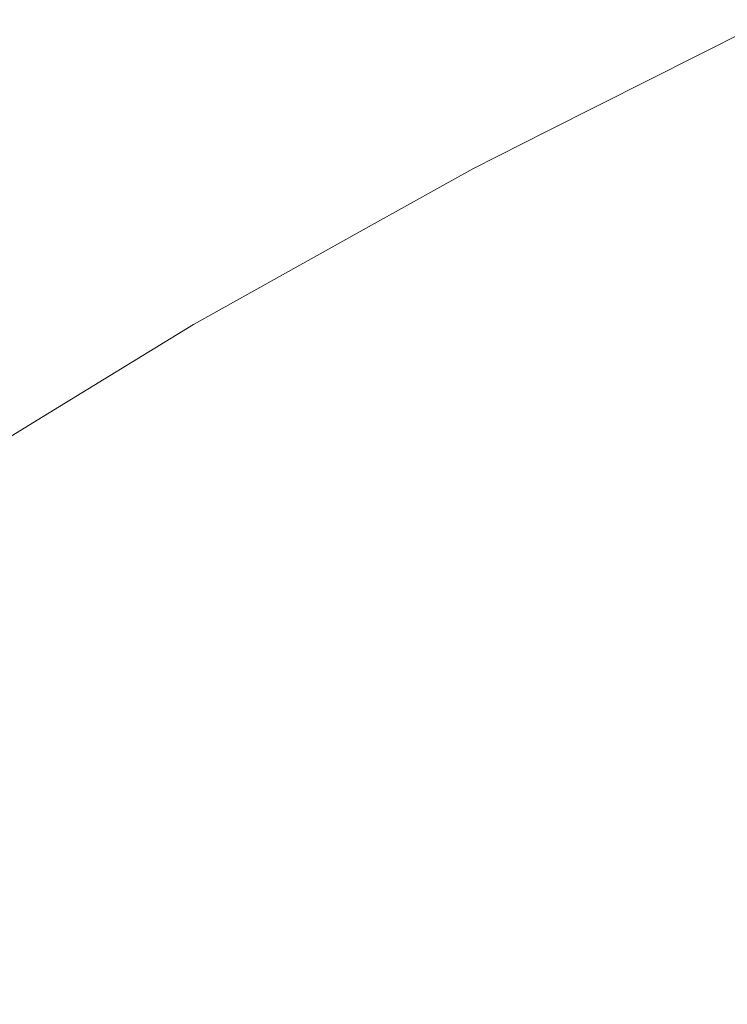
# Model space of a CAD drawing. Header units: centimetres. Extents: x -35.1 to 36.2, y 4.2 to 6.
# Tile 82 of 256: x -35.0383 to -35.0257, y 5.9669 to 5.9844. Entities that reach past the tile are written whole.
import ezdxf

# ---------------------------------------------------------------- set-up
doc = ezdxf.new("R2010")
doc.units = ezdxf.units.CM
doc.header["$LTSCALE"] = 2.54
doc.layers.add('Lucido design-1', color=7, linetype='Continuous')

# ---------------------------------------------------------------- blocks, each defined once
blk = doc.blocks.new('Gruppo-4-1')
at = {"color": 7, "linetype": 'Continuous', "lineweight": 9}
for points, invisible_edges in [([(-35.025005, 5.984377, -2276.32217), (-35.028925, 5.982398, -2276.32217), (-35.028898, 5.982378, -2276.319046), (-35.025724, 5.983972, -2276.319046)], 14), ([(-35.028925, 5.982398, -2276.32217), (-35.025005, 5.984377, -2276.32217), (-35.025005, 5.984377, -2276.92217), (-35.028925, 5.982398, -2276.92217)], 10), ([(-35.028898, 5.982378, -2276.925294), (-35.028925, 5.982398, -2276.92217), (-35.025005, 5.984377, -2276.92217), (-35.025724, 5.983972, -2276.925294)], 13), ([(-35.025724, 5.983972, -2276.319046), (-35.028898, 5.982378, -2276.319046), (-35.028786, 5.982258, -2276.315926), (-35.025617, 5.983849, -2276.315926)], 15), ([(-35.025724, 5.983972, -2276.925294), (-35.025617, 5.983849, -2276.928414), (-35.028786, 5.982258, -2276.928414), (-35.028898, 5.982378, -2276.925294)], 15), ([(-35.025617, 5.983849, -2276.315926), (-35.028786, 5.982258, -2276.315926), (-35.028601, 5.982058, -2276.312816), (-35.02544, 5.983645, -2276.312816)], 15), ([(-35.028601, 5.982058, -2276.931524), (-35.028786, 5.982258, -2276.928414), (-35.025617, 5.983849, -2276.928414), (-35.02544, 5.983645, -2276.931524)], 15), ([(-35.02544, 5.983645, -2276.312816), (-35.028601, 5.982058, -2276.312816), (-35.028342, 5.981779, -2276.309719), (-35.025192, 5.983361, -2276.309719)], 15), ([(-35.02544, 5.983645, -2276.931524), (-35.025192, 5.983361, -2276.934621), (-35.028342, 5.981779, -2276.934621), (-35.028601, 5.982058, -2276.931524)], 15), ([(-35.025192, 5.983361, -2276.309719), (-35.028342, 5.981779, -2276.309719), (-35.028011, 5.981421, -2276.30664), (-35.024874, 5.982996, -2276.30664)], 15), ([(-35.028011, 5.981421, -2276.9377), (-35.028342, 5.981779, -2276.934621), (-35.025192, 5.983361, -2276.934621), (-35.024874, 5.982996, -2276.9377)], 15), ([(-35.024874, 5.982996, -2276.30664), (-35.028011, 5.981421, -2276.30664), (-35.027608, 5.980986, -2276.303583), (-35.024488, 5.982553, -2276.303583)], 15), ([(-35.024874, 5.982996, -2276.9377), (-35.024488, 5.982553, -2276.940757), (-35.027608, 5.980986, -2276.940757), (-35.028011, 5.981421, -2276.9377)], 15), ([(-35.024488, 5.982553, -2276.303583), (-35.027608, 5.980986, -2276.303583), (-35.027134, 5.980475, -2276.300554), (-35.024034, 5.982031, -2276.300554)], 15), ([(-35.027134, 5.980475, -2276.943786), (-35.027608, 5.980986, -2276.940757), (-35.024488, 5.982553, -2276.940757), (-35.024034, 5.982031, -2276.943786)], 15), ([(-35.031982, 5.980733, -2276.319046), (-35.028898, 5.982378, -2276.319046), (-35.030259, 5.981724, -2276.32217)], 11), ([(-35.031866, 5.980615, -2276.315926), (-35.028786, 5.982258, -2276.315926), (-35.028898, 5.982378, -2276.319046), (-35.031982, 5.980733, -2276.319046)], 15), ([(-35.030259, 5.981724, -2276.92217), (-35.028898, 5.982378, -2276.925294), (-35.031982, 5.980733, -2276.925294)], 11), ([(-35.028898, 5.982378, -2276.925294), (-35.028786, 5.982258, -2276.928414), (-35.031866, 5.980615, -2276.928414), (-35.031982, 5.980733, -2276.925294)], 15), ([(-35.028898, 5.982378, -2276.319046), (-35.028925, 5.982398, -2276.32217), (-35.030259, 5.981724, -2276.32217)], 9), ([(-35.028925, 5.982398, -2276.92217), (-35.030259, 5.981724, -2276.92217), (-35.030259, 5.981724, -2276.32217), (-35.028925, 5.982398, -2276.32217)], 10), ([(-35.030259, 5.981724, -2276.92217), (-35.028925, 5.982398, -2276.92217), (-35.028898, 5.982378, -2276.925294)], 10), ([(-35.031673, 5.980419, -2276.312816), (-35.028601, 5.982058, -2276.312816), (-35.028786, 5.982258, -2276.315926), (-35.031866, 5.980615, -2276.315926)], 15), ([(-35.031673, 5.980419, -2276.931524), (-35.031866, 5.980615, -2276.928414), (-35.028786, 5.982258, -2276.928414), (-35.028601, 5.982058, -2276.931524)], 15), ([(-35.031404, 5.980145, -2276.309719), (-35.028342, 5.981779, -2276.309719), (-35.028601, 5.982058, -2276.312816), (-35.031673, 5.980419, -2276.312816)], 15), ([(-35.028601, 5.982058, -2276.931524), (-35.028342, 5.981779, -2276.934621), (-35.031404, 5.980145, -2276.934621), (-35.031673, 5.980419, -2276.931524)], 15), ([(-35.024034, 5.982031, -2276.300554), (-35.027134, 5.980475, -2276.300554), (-35.026591, 5.979889, -2276.297555), (-35.023514, 5.981434, -2276.297555)], 15), ([(-35.024034, 5.982031, -2276.943786), (-35.023514, 5.981434, -2276.946785), (-35.026591, 5.979889, -2276.946785), (-35.027134, 5.980475, -2276.943786)], 15), ([(-35.030259, 5.981724, -2276.32217), (-35.032008, 5.980749, -2276.32217), (-35.031982, 5.980733, -2276.319046)], 10), ([(-35.032008, 5.980749, -2276.32217), (-35.030259, 5.981724, -2276.32217), (-35.030259, 5.981724, -2276.92217), (-35.032008, 5.980749, -2276.92217)], 10), ([(-35.031982, 5.980733, -2276.925294), (-35.032008, 5.980749, -2276.92217), (-35.030259, 5.981724, -2276.92217)], 9), ([(-35.031059, 5.979794, -2276.30664), (-35.028011, 5.981421, -2276.30664), (-35.028342, 5.981779, -2276.309719), (-35.031404, 5.980145, -2276.309719)], 15), ([(-35.031059, 5.979794, -2276.9377), (-35.031404, 5.980145, -2276.934621), (-35.028342, 5.981779, -2276.934621), (-35.028011, 5.981421, -2276.9377)], 15), ([(-35.03064, 5.979368, -2276.303583), (-35.027608, 5.980986, -2276.303583), (-35.028011, 5.981421, -2276.30664), (-35.031059, 5.979794, -2276.30664)], 15), ([(-35.028011, 5.981421, -2276.9377), (-35.027608, 5.980986, -2276.940757), (-35.03064, 5.979368, -2276.940757), (-35.031059, 5.979794, -2276.9377)], 15), ([(-35.023514, 5.981434, -2276.297555), (-35.026591, 5.979889, -2276.297555), (-35.025981, 5.97923, -2276.29459), (-35.022929, 5.980763, -2276.29459)], 15), ([(-35.025981, 5.97923, -2276.94975), (-35.026591, 5.979889, -2276.946785), (-35.023514, 5.981434, -2276.946785), (-35.022929, 5.980763, -2276.94975)], 15), ([(-35.030147, 5.978867, -2276.300554), (-35.027134, 5.980475, -2276.300554), (-35.027608, 5.980986, -2276.303583), (-35.03064, 5.979368, -2276.303583)], 15), ([(-35.030147, 5.978867, -2276.943786), (-35.03064, 5.979368, -2276.940757), (-35.027608, 5.980986, -2276.940757), (-35.027134, 5.980475, -2276.943786)], 15), ([(-35.032008, 5.980749, -2276.32217), (-35.035226, 5.978953, -2276.32217), (-35.034975, 5.979038, -2276.319046)], 10), ([(-35.032008, 5.980749, -2276.92217), (-35.035226, 5.978953, -2276.92217), (-35.035226, 5.978953, -2276.32217), (-35.032008, 5.980749, -2276.32217)], 10), ([(-35.034975, 5.979038, -2276.925294), (-35.035226, 5.978953, -2276.92217), (-35.032008, 5.980749, -2276.92217)], 9), ([(-35.034975, 5.979038, -2276.319046), (-35.031982, 5.980733, -2276.319046), (-35.032008, 5.980749, -2276.32217)], 11), ([(-35.032008, 5.980749, -2276.92217), (-35.031982, 5.980733, -2276.925294), (-35.034975, 5.979038, -2276.925294)], 11), ([(-35.022929, 5.980763, -2276.29459), (-35.025981, 5.97923, -2276.29459), (-35.025304, 5.9785, -2276.291665), (-35.02228, 5.980018, -2276.291665)], 15), ([(-35.022929, 5.980763, -2276.94975), (-35.02228, 5.980018, -2276.952675), (-35.025304, 5.9785, -2276.952675), (-35.025981, 5.97923, -2276.94975)], 15), ([(-35.031982, 5.980733, -2276.319046), (-35.034975, 5.979038, -2276.319046), (-35.034855, 5.978923, -2276.315926), (-35.031866, 5.980615, -2276.315926)], 15), ([(-35.031982, 5.980733, -2276.925294), (-35.031866, 5.980615, -2276.928414), (-35.034855, 5.978923, -2276.928414), (-35.034975, 5.979038, -2276.925294)], 15), ([(-35.031866, 5.980615, -2276.315926), (-35.034855, 5.978923, -2276.315926), (-35.034654, 5.978731, -2276.312816), (-35.031673, 5.980419, -2276.312816)], 15), ([(-35.034654, 5.978731, -2276.931524), (-35.034855, 5.978923, -2276.928414), (-35.031866, 5.980615, -2276.928414), (-35.031673, 5.980419, -2276.931524)], 15), ([(-35.031673, 5.980419, -2276.312816), (-35.034654, 5.978731, -2276.312816), (-35.034375, 5.978463, -2276.309719), (-35.031404, 5.980145, -2276.309719)], 15), ([(-35.031673, 5.980419, -2276.931524), (-35.031404, 5.980145, -2276.934621), (-35.034375, 5.978463, -2276.934621), (-35.034654, 5.978731, -2276.931524)], 15), ([(-35.029582, 5.978293, -2276.297555), (-35.026591, 5.979889, -2276.297555), (-35.027134, 5.980475, -2276.300554), (-35.030147, 5.978867, -2276.300554)], 15), ([(-35.027134, 5.980475, -2276.943786), (-35.026591, 5.979889, -2276.946785), (-35.029582, 5.978293, -2276.946785), (-35.030147, 5.978867, -2276.943786)], 15), ([(-35.031404, 5.980145, -2276.309719), (-35.034375, 5.978463, -2276.309719), (-35.034017, 5.97812, -2276.30664), (-35.031059, 5.979794, -2276.30664)], 15), ([(-35.034017, 5.97812, -2276.9377), (-35.034375, 5.978463, -2276.934621), (-35.031404, 5.980145, -2276.934621), (-35.031059, 5.979794, -2276.9377)], 15), ([(-35.028947, 5.977647, -2276.29459), (-35.025981, 5.97923, -2276.29459), (-35.026591, 5.979889, -2276.297555), (-35.029582, 5.978293, -2276.297555)], 15), ([(-35.028947, 5.977647, -2276.94975), (-35.029582, 5.978293, -2276.946785), (-35.026591, 5.979889, -2276.946785), (-35.025981, 5.97923, -2276.94975)], 15), ([(-35.031059, 5.979794, -2276.30664), (-35.034017, 5.97812, -2276.30664), (-35.033582, 5.977702, -2276.303583), (-35.03064, 5.979368, -2276.303583)], 15), ([(-35.031059, 5.979794, -2276.9377), (-35.03064, 5.979368, -2276.940757), (-35.033582, 5.977702, -2276.940757), (-35.034017, 5.97812, -2276.9377)], 15), ([(-35.03064, 5.979368, -2276.303583), (-35.033582, 5.977702, -2276.303583), (-35.03307, 5.977212, -2276.300554), (-35.030147, 5.978867, -2276.300554)], 15), ([(-35.03307, 5.977212, -2276.943786), (-35.033582, 5.977702, -2276.940757), (-35.03064, 5.979368, -2276.940757), (-35.030147, 5.978867, -2276.943786)], 15), ([(-35.028243, 5.976932, -2276.291665), (-35.025304, 5.9785, -2276.291665), (-35.025981, 5.97923, -2276.29459), (-35.028947, 5.977647, -2276.29459)], 15), ([(-35.025981, 5.97923, -2276.94975), (-35.025304, 5.9785, -2276.952675), (-35.028243, 5.976932, -2276.952675), (-35.028947, 5.977647, -2276.94975)], 15), ([(-35.037875, 5.977299, -2276.319046), (-35.034975, 5.979038, -2276.319046), (-35.035226, 5.978953, -2276.32217)], 11), ([(-35.037751, 5.977186, -2276.315926), (-35.034855, 5.978923, -2276.315926), (-35.034975, 5.979038, -2276.319046), (-35.037875, 5.977299, -2276.319046)], 15), ([(-35.035226, 5.978953, -2276.92217), (-35.034975, 5.979038, -2276.925294), (-35.037875, 5.977299, -2276.925294)], 11), ([(-35.034975, 5.979038, -2276.925294), (-35.034855, 5.978923, -2276.928414), (-35.037751, 5.977186, -2276.928414), (-35.037875, 5.977299, -2276.925294)], 15), ([(-35.035226, 5.978953, -2276.32217), (-35.037903, 5.977313, -2276.32217), (-35.037875, 5.977299, -2276.319046)], 10), ([(-35.037903, 5.977313, -2276.32217), (-35.035226, 5.978953, -2276.32217), (-35.035226, 5.978953, -2276.92217), (-35.037903, 5.977313, -2276.92217)], 10), ([(-35.037875, 5.977299, -2276.925294), (-35.037903, 5.977313, -2276.92217), (-35.035226, 5.978953, -2276.92217)], 9), ([(-35.037544, 5.976998, -2276.312816), (-35.034654, 5.978731, -2276.312816), (-35.034855, 5.978923, -2276.315926), (-35.037751, 5.977186, -2276.315926)], 15), ([(-35.037544, 5.976998, -2276.931524), (-35.037751, 5.977186, -2276.928414), (-35.034855, 5.978923, -2276.928414), (-35.034654, 5.978731, -2276.931524)], 15), ([(-35.030147, 5.978867, -2276.300554), (-35.03307, 5.977212, -2276.300554), (-35.032484, 5.97665, -2276.297555), (-35.029582, 5.978293, -2276.297555)], 15), ([(-35.030147, 5.978867, -2276.943786), (-35.029582, 5.978293, -2276.946785), (-35.032484, 5.97665, -2276.946785), (-35.03307, 5.977212, -2276.943786)], 15), ([(-35.037254, 5.976736, -2276.309719), (-35.034375, 5.978463, -2276.309719), (-35.034654, 5.978731, -2276.312816), (-35.037544, 5.976998, -2276.312816)], 15), ([(-35.034654, 5.978731, -2276.931524), (-35.034375, 5.978463, -2276.934621), (-35.037254, 5.976736, -2276.934621), (-35.037544, 5.976998, -2276.931524)], 15), ([(-35.027472, 5.976149, -2276.288781), (-35.024564, 5.977701, -2276.288781), (-35.025304, 5.9785, -2276.291665), (-35.028243, 5.976932, -2276.291665)], 15), ([(-35.027472, 5.976149, -2276.955559), (-35.028243, 5.976932, -2276.952675), (-35.025304, 5.9785, -2276.952675), (-35.024564, 5.977701, -2276.955559)], 15), ([(-35.036884, 5.976401, -2276.30664), (-35.034017, 5.97812, -2276.30664), (-35.034375, 5.978463, -2276.309719), (-35.037254, 5.976736, -2276.309719)], 15), ([(-35.036884, 5.976401, -2276.9377), (-35.037254, 5.976736, -2276.934621), (-35.034375, 5.978463, -2276.934621), (-35.034017, 5.97812, -2276.9377)], 15), ([(-35.036433, 5.975992, -2276.303583), (-35.033582, 5.977702, -2276.303583), (-35.034017, 5.97812, -2276.30664), (-35.036884, 5.976401, -2276.30664)], 15), ([(-35.034017, 5.97812, -2276.9377), (-35.033582, 5.977702, -2276.940757), (-35.036433, 5.975992, -2276.940757), (-35.036884, 5.976401, -2276.9377)], 15), ([(-35.029582, 5.978293, -2276.297555), (-35.032484, 5.97665, -2276.297555), (-35.031825, 5.976018, -2276.29459), (-35.028947, 5.977647, -2276.29459)], 15), ([(-35.031825, 5.976018, -2276.94975), (-35.032484, 5.97665, -2276.946785), (-35.029582, 5.978293, -2276.946785), (-35.028947, 5.977647, -2276.94975)], 15), ([(-35.035904, 5.975513, -2276.300554), (-35.03307, 5.977212, -2276.300554), (-35.033582, 5.977702, -2276.303583), (-35.036433, 5.975992, -2276.303583)], 15), ([(-35.035904, 5.975513, -2276.943786), (-35.036433, 5.975992, -2276.940757), (-35.033582, 5.977702, -2276.940757), (-35.03307, 5.977212, -2276.943786)], 15), ([(-35.028947, 5.977647, -2276.29459), (-35.031825, 5.976018, -2276.29459), (-35.031095, 5.975318, -2276.291665), (-35.028243, 5.976932, -2276.291665)], 15), ([(-35.028947, 5.977647, -2276.94975), (-35.028243, 5.976932, -2276.952675), (-35.031095, 5.975318, -2276.952675), (-35.031825, 5.976018, -2276.94975)], 15), ([(-35.026637, 5.9753, -2276.285944), (-35.023761, 5.976835, -2276.285944), (-35.024564, 5.977701, -2276.288781), (-35.027472, 5.976149, -2276.288781)], 15), ([(-35.024564, 5.977701, -2276.955559), (-35.023761, 5.976835, -2276.958396), (-35.026637, 5.9753, -2276.958396), (-35.027472, 5.976149, -2276.955559)], 15), ([(-35.037875, 5.977299, -2276.319046), (-35.040682, 5.975518, -2276.319046), (-35.040554, 5.975407, -2276.315926), (-35.037751, 5.977186, -2276.315926)], 15), ([(-35.039909, 5.976083, -2276.32217), (-35.040682, 5.975518, -2276.319046), (-35.037875, 5.977299, -2276.319046)], 11), ([(-35.037875, 5.977299, -2276.925294), (-35.040682, 5.975518, -2276.925294), (-35.039909, 5.976083, -2276.92217)], 11), ([(-35.037875, 5.977299, -2276.925294), (-35.037751, 5.977186, -2276.928414), (-35.040554, 5.975407, -2276.928414), (-35.040682, 5.975518, -2276.925294)], 15), ([(-35.037875, 5.977299, -2276.319046), (-35.037903, 5.977313, -2276.32217), (-35.039909, 5.976083, -2276.32217)], 9), ([(-35.037903, 5.977313, -2276.92217), (-35.039909, 5.976083, -2276.92217), (-35.039909, 5.976083, -2276.32217), (-35.037903, 5.977313, -2276.32217)], 10), ([(-35.039909, 5.976083, -2276.92217), (-35.037903, 5.977313, -2276.92217), (-35.037875, 5.977299, -2276.925294)], 10), ([(-35.037751, 5.977186, -2276.315926), (-35.040554, 5.975407, -2276.315926), (-35.04034, 5.975224, -2276.312816), (-35.037544, 5.976998, -2276.312816)], 15), ([(-35.04034, 5.975224, -2276.931524), (-35.040554, 5.975407, -2276.928414), (-35.037751, 5.977186, -2276.928414), (-35.037544, 5.976998, -2276.931524)], 15), ([(-35.035297, 5.974963, -2276.297555), (-35.032484, 5.97665, -2276.297555), (-35.03307, 5.977212, -2276.300554), (-35.035904, 5.975513, -2276.300554)], 15), ([(-35.03307, 5.977212, -2276.943786), (-35.032484, 5.97665, -2276.946785), (-35.035297, 5.974963, -2276.946785), (-35.035904, 5.975513, -2276.943786)], 15), ([(-35.037544, 5.976998, -2276.312816), (-35.04034, 5.975224, -2276.312816), (-35.040041, 5.974968, -2276.309719), (-35.037254, 5.976736, -2276.309719)], 15), ([(-35.037544, 5.976998, -2276.931524), (-35.037254, 5.976736, -2276.934621), (-35.040041, 5.974968, -2276.934621), (-35.04034, 5.975224, -2276.931524)], 15), ([(-35.028243, 5.976932, -2276.291665), (-35.031095, 5.975318, -2276.291665), (-35.030295, 5.974551, -2276.288781), (-35.027472, 5.976149, -2276.288781)], 15), ([(-35.030295, 5.974551, -2276.955559), (-35.031095, 5.975318, -2276.952675), (-35.028243, 5.976932, -2276.952675), (-35.027472, 5.976149, -2276.955559)], 15), ([(-35.037254, 5.976736, -2276.309719), (-35.040041, 5.974968, -2276.309719), (-35.039658, 5.97464, -2276.30664), (-35.036884, 5.976401, -2276.30664)], 15), ([(-35.039658, 5.97464, -2276.9377), (-35.040041, 5.974968, -2276.934621), (-35.037254, 5.976736, -2276.934621), (-35.036884, 5.976401, -2276.9377)], 15), ([(-35.02574, 5.974388, -2276.283155), (-35.022899, 5.975904, -2276.283155), (-35.023761, 5.976835, -2276.285944), (-35.026637, 5.9753, -2276.285944)], 15), ([(-35.02574, 5.974388, -2276.961185), (-35.026637, 5.9753, -2276.958396), (-35.023761, 5.976835, -2276.958396), (-35.022899, 5.975904, -2276.961185)], 15), ([(-35.034615, 5.974345, -2276.29459), (-35.031825, 5.976018, -2276.29459), (-35.032484, 5.97665, -2276.297555), (-35.035297, 5.974963, -2276.297555)], 15), ([(-35.034615, 5.974345, -2276.94975), (-35.035297, 5.974963, -2276.946785), (-35.032484, 5.97665, -2276.946785), (-35.031825, 5.976018, -2276.94975)], 15), ([(-35.036884, 5.976401, -2276.30664), (-35.039658, 5.97464, -2276.30664), (-35.039193, 5.974242, -2276.303583), (-35.036433, 5.975992, -2276.303583)], 15), ([(-35.036884, 5.976401, -2276.9377), (-35.036433, 5.975992, -2276.940757), (-35.039193, 5.974242, -2276.940757), (-35.039658, 5.97464, -2276.9377)], 15), ([(-35.033858, 5.97366, -2276.291665), (-35.031095, 5.975318, -2276.291665), (-35.031825, 5.976018, -2276.29459), (-35.034615, 5.974345, -2276.29459)], 15), ([(-35.031825, 5.976018, -2276.94975), (-35.031095, 5.975318, -2276.952675), (-35.033858, 5.97366, -2276.952675), (-35.034615, 5.974345, -2276.94975)], 15), ([(-35.027472, 5.976149, -2276.288781), (-35.030295, 5.974551, -2276.288781), (-35.029428, 5.97372, -2276.285944), (-35.026637, 5.9753, -2276.285944)], 15), ([(-35.027472, 5.976149, -2276.955559), (-35.026637, 5.9753, -2276.958396), (-35.029428, 5.97372, -2276.958396), (-35.030295, 5.974551, -2276.955559)], 15), ([(-35.036433, 5.975992, -2276.303583), (-35.039193, 5.974242, -2276.303583), (-35.038646, 5.973773, -2276.300554), (-35.035904, 5.975513, -2276.300554)], 15), ([(-35.038646, 5.973773, -2276.943786), (-35.039193, 5.974242, -2276.940757), (-35.036433, 5.975992, -2276.940757), (-35.035904, 5.975513, -2276.943786)], 15), ([(-35.024782, 5.973414, -2276.280418), (-35.021978, 5.97491, -2276.280418), (-35.022899, 5.975904, -2276.283155), (-35.02574, 5.974388, -2276.283155)], 15), ([(-35.022899, 5.975904, -2276.961185), (-35.021978, 5.97491, -2276.963922), (-35.024782, 5.973414, -2276.963922), (-35.02574, 5.974388, -2276.961185)], 15), ([(-35.035904, 5.975513, -2276.300554), (-35.038646, 5.973773, -2276.300554), (-35.038019, 5.973236, -2276.297555), (-35.035297, 5.974963, -2276.297555)], 15), ([(-35.035904, 5.975513, -2276.943786), (-35.035297, 5.974963, -2276.946785), (-35.038019, 5.973236, -2276.946785), (-35.038646, 5.973773, -2276.943786)], 15), ([(-35.03303, 5.97291, -2276.288781), (-35.030295, 5.974551, -2276.288781), (-35.031095, 5.975318, -2276.291665), (-35.033858, 5.97366, -2276.291665)], 15), ([(-35.03303, 5.97291, -2276.955559), (-35.033858, 5.97366, -2276.952675), (-35.031095, 5.975318, -2276.952675), (-35.030295, 5.974551, -2276.955559)], 15), ([(-35.026637, 5.9753, -2276.285944), (-35.029428, 5.97372, -2276.285944), (-35.028497, 5.972827, -2276.283155), (-35.02574, 5.974388, -2276.283155)], 15), ([(-35.028497, 5.972827, -2276.961185), (-35.029428, 5.97372, -2276.958396), (-35.026637, 5.9753, -2276.958396), (-35.02574, 5.974388, -2276.961185)], 15), ([(-35.035297, 5.974963, -2276.297555), (-35.038019, 5.973236, -2276.297555), (-35.037314, 5.972632, -2276.29459), (-35.034615, 5.974345, -2276.29459)], 15), ([(-35.037314, 5.972632, -2276.94975), (-35.038019, 5.973236, -2276.946785), (-35.035297, 5.974963, -2276.946785), (-35.034615, 5.974345, -2276.94975)], 15), ([(-35.032133, 5.972098, -2276.285944), (-35.029428, 5.97372, -2276.285944), (-35.030295, 5.974551, -2276.288781), (-35.03303, 5.97291, -2276.288781)], 15), ([(-35.030295, 5.974551, -2276.955559), (-35.029428, 5.97372, -2276.958396), (-35.032133, 5.972098, -2276.958396), (-35.03303, 5.97291, -2276.955559)], 15), ([(-35.034615, 5.974345, -2276.29459), (-35.037314, 5.972632, -2276.29459), (-35.036533, 5.971963, -2276.291665), (-35.033858, 5.97366, -2276.291665)], 15), ([(-35.034615, 5.974345, -2276.94975), (-35.033858, 5.97366, -2276.952675), (-35.036533, 5.971963, -2276.952675), (-35.037314, 5.972632, -2276.94975)], 15), ([(-35.02574, 5.974388, -2276.283155), (-35.028497, 5.972827, -2276.283155), (-35.027503, 5.971874, -2276.280418), (-35.024782, 5.973414, -2276.280418)], 15), ([(-35.02574, 5.974388, -2276.961185), (-35.024782, 5.973414, -2276.963922), (-35.027503, 5.971874, -2276.963922), (-35.028497, 5.972827, -2276.961185)], 15), ([(-35.040649, 5.971472, -2276.297555), (-35.038019, 5.973236, -2276.297555), (-35.038646, 5.973773, -2276.300554), (-35.041296, 5.971996, -2276.300554)], 15), ([(-35.038646, 5.973773, -2276.943786), (-35.038019, 5.973236, -2276.946785), (-35.040649, 5.971472, -2276.946785), (-35.041296, 5.971996, -2276.943786)], 15), ([(-35.033858, 5.97366, -2276.291665), (-35.036533, 5.971963, -2276.291665), (-35.035678, 5.971231, -2276.288781), (-35.03303, 5.97291, -2276.288781)], 15), ([(-35.035678, 5.971231, -2276.955559), (-35.036533, 5.971963, -2276.952675), (-35.033858, 5.97366, -2276.952675), (-35.03303, 5.97291, -2276.955559)], 15), ([(-35.031169, 5.971224, -2276.283155), (-35.028497, 5.972827, -2276.283155), (-35.029428, 5.97372, -2276.285944), (-35.032133, 5.972098, -2276.285944)], 15), ([(-35.031169, 5.971224, -2276.961185), (-35.032133, 5.972098, -2276.958396), (-35.029428, 5.97372, -2276.958396), (-35.028497, 5.972827, -2276.961185)], 15), ([(-35.024782, 5.973414, -2276.280418), (-35.027503, 5.971874, -2276.280418), (-35.026449, 5.970863, -2276.277736), (-35.023767, 5.972382, -2276.277736)], 15), ([(-35.026449, 5.970863, -2276.966604), (-35.027503, 5.971874, -2276.963922), (-35.024782, 5.973414, -2276.963922), (-35.023767, 5.972382, -2276.966604)], 15), ([(-35.039923, 5.970883, -2276.29459), (-35.037314, 5.972632, -2276.29459), (-35.038019, 5.973236, -2276.297555), (-35.040649, 5.971472, -2276.297555)], 15), ([(-35.039923, 5.970883, -2276.94975), (-35.040649, 5.971472, -2276.946785), (-35.038019, 5.973236, -2276.946785), (-35.037314, 5.972632, -2276.94975)], 15), ([(-35.03303, 5.97291, -2276.288781), (-35.035678, 5.971231, -2276.288781), (-35.034751, 5.970437, -2276.285944), (-35.032133, 5.972098, -2276.285944)], 15), ([(-35.03303, 5.97291, -2276.955559), (-35.032133, 5.972098, -2276.958396), (-35.034751, 5.970437, -2276.958396), (-35.035678, 5.971231, -2276.955559)], 15), ([(-35.03014, 5.970292, -2276.280418), (-35.027503, 5.971874, -2276.280418), (-35.028497, 5.972827, -2276.283155), (-35.031169, 5.971224, -2276.283155)], 15), ([(-35.028497, 5.972827, -2276.961185), (-35.027503, 5.971874, -2276.963922), (-35.03014, 5.970292, -2276.963922), (-35.031169, 5.971224, -2276.961185)], 15), ([(-35.039117, 5.97023, -2276.291665), (-35.036533, 5.971963, -2276.291665), (-35.037314, 5.972632, -2276.29459), (-35.039923, 5.970883, -2276.29459)], 15), ([(-35.037314, 5.972632, -2276.94975), (-35.036533, 5.971963, -2276.952675), (-35.039117, 5.97023, -2276.952675), (-35.039923, 5.970883, -2276.94975)], 15), ([(-35.023767, 5.972382, -2276.277736), (-35.026449, 5.970863, -2276.277736), (-35.025339, 5.969798, -2276.275111), (-35.022697, 5.971294, -2276.275111)], 15), ([(-35.023767, 5.972382, -2276.966604), (-35.022697, 5.971294, -2276.969229), (-35.025339, 5.969798, -2276.969229), (-35.026449, 5.970863, -2276.966604)], 15), ([(-35.032133, 5.972098, -2276.285944), (-35.034751, 5.970437, -2276.285944), (-35.033755, 5.969584, -2276.283155), (-35.031169, 5.971224, -2276.283155)], 15), ([(-35.033755, 5.969584, -2276.961185), (-35.034751, 5.970437, -2276.958396), (-35.032133, 5.972098, -2276.958396), (-35.031169, 5.971224, -2276.961185)], 15), ([(-35.038236, 5.969515, -2276.288781), (-35.035678, 5.971231, -2276.288781), (-35.036533, 5.971963, -2276.291665), (-35.039117, 5.97023, -2276.291665)], 15), ([(-35.038236, 5.969515, -2276.955559), (-35.039117, 5.97023, -2276.952675), (-35.036533, 5.971963, -2276.952675), (-35.035678, 5.971231, -2276.955559)], 15), ([(-35.029049, 5.969304, -2276.277736), (-35.026449, 5.970863, -2276.277736), (-35.027503, 5.971874, -2276.280418), (-35.03014, 5.970292, -2276.280418)], 15), ([(-35.029049, 5.969304, -2276.966604), (-35.03014, 5.970292, -2276.963922), (-35.027503, 5.971874, -2276.963922), (-35.026449, 5.970863, -2276.966604)], 15), ([(-35.03728, 5.968741, -2276.285944), (-35.034751, 5.970437, -2276.285944), (-35.035678, 5.971231, -2276.288781), (-35.038236, 5.969515, -2276.288781)], 15), ([(-35.035678, 5.971231, -2276.955559), (-35.034751, 5.970437, -2276.958396), (-35.03728, 5.968741, -2276.958396), (-35.038236, 5.969515, -2276.955559)], 15), ([(-35.031169, 5.971224, -2276.283155), (-35.033755, 5.969584, -2276.283155), (-35.032692, 5.968673, -2276.280418), (-35.03014, 5.970292, -2276.280418)], 15), ([(-35.031169, 5.971224, -2276.961185), (-35.03014, 5.970292, -2276.963922), (-35.032692, 5.968673, -2276.963922), (-35.033755, 5.969584, -2276.961185)], 15), ([(-35.027899, 5.968263, -2276.275111), (-35.025339, 5.969798, -2276.275111), (-35.026449, 5.970863, -2276.277736), (-35.029049, 5.969304, -2276.277736)], 15), ([(-35.026449, 5.970863, -2276.966604), (-35.025339, 5.969798, -2276.969229), (-35.027899, 5.968263, -2276.969229), (-35.029049, 5.969304, -2276.966604)], 15), ([(-35.036254, 5.967908, -2276.283155), (-35.033755, 5.969584, -2276.283155), (-35.034751, 5.970437, -2276.285944), (-35.03728, 5.968741, -2276.285944)], 15), ([(-35.036254, 5.967908, -2276.961185), (-35.03728, 5.968741, -2276.958396), (-35.034751, 5.970437, -2276.958396), (-35.033755, 5.969584, -2276.961185)], 15), ([(-35.03014, 5.970292, -2276.280418), (-35.032692, 5.968673, -2276.280418), (-35.031565, 5.967708, -2276.277736), (-35.029049, 5.969304, -2276.277736)], 15), ([(-35.031565, 5.967708, -2276.966604), (-35.032692, 5.968673, -2276.963922), (-35.03014, 5.970292, -2276.963922), (-35.029049, 5.969304, -2276.966604)], 15), ([(-35.039117, 5.97023, -2276.291665), (-35.041612, 5.968464, -2276.291665), (-35.040705, 5.967767, -2276.288781), (-35.038236, 5.969515, -2276.288781)], 15), ([(-35.040705, 5.967767, -2276.955559), (-35.041612, 5.968464, -2276.952675), (-35.039117, 5.97023, -2276.952675), (-35.038236, 5.969515, -2276.955559)], 15), ([(-35.026693, 5.96717, -2276.272546), (-35.024174, 5.968681, -2276.272546), (-35.025339, 5.969798, -2276.275111), (-35.027899, 5.968263, -2276.275111)], 15), ([(-35.026693, 5.96717, -2276.971794), (-35.027899, 5.968263, -2276.969229), (-35.025339, 5.969798, -2276.969229), (-35.024174, 5.968681, -2276.971794)], 15), ([(-35.035158, 5.96702, -2276.280418), (-35.032692, 5.968673, -2276.280418), (-35.033755, 5.969584, -2276.283155), (-35.036254, 5.967908, -2276.283155)], 15), ([(-35.033755, 5.969584, -2276.961185), (-35.032692, 5.968673, -2276.963922), (-35.035158, 5.96702, -2276.963922), (-35.036254, 5.967908, -2276.961185)], 15), ([(-35.038236, 5.969515, -2276.288781), (-35.040705, 5.967767, -2276.288781), (-35.039722, 5.967012, -2276.285944), (-35.03728, 5.968741, -2276.285944)], 15), ([(-35.038236, 5.969515, -2276.955559), (-35.03728, 5.968741, -2276.958396), (-35.039722, 5.967012, -2276.958396), (-35.040705, 5.967767, -2276.955559)], 15), ([(-35.029049, 5.969304, -2276.277736), (-35.031565, 5.967708, -2276.277736), (-35.030377, 5.966691, -2276.275111), (-35.027899, 5.968263, -2276.275111)], 15), ([(-35.029049, 5.969304, -2276.966604), (-35.027899, 5.968263, -2276.969229), (-35.030377, 5.966691, -2276.969229), (-35.031565, 5.967708, -2276.966604)], 15), ([(-35.03728, 5.968741, -2276.285944), (-35.039722, 5.967012, -2276.285944), (-35.038665, 5.9662, -2276.283155), (-35.036254, 5.967908, -2276.283155)], 15), ([(-35.038665, 5.9662, -2276.961185), (-35.039722, 5.967012, -2276.958396), (-35.03728, 5.968741, -2276.958396), (-35.036254, 5.967908, -2276.961185)], 15), ([(-35.033996, 5.966078, -2276.277736), (-35.031565, 5.967708, -2276.277736), (-35.032692, 5.968673, -2276.280418), (-35.035158, 5.96702, -2276.280418)], 15), ([(-35.033996, 5.966078, -2276.966604), (-35.035158, 5.96702, -2276.963922), (-35.032692, 5.968673, -2276.963922), (-35.031565, 5.967708, -2276.966604)], 15), ([(-35.025433, 5.966029, -2276.270043), (-35.022957, 5.967515, -2276.270043), (-35.024174, 5.968681, -2276.272546), (-35.026693, 5.96717, -2276.272546)], 15), ([(-35.024174, 5.968681, -2276.971794), (-35.022957, 5.967515, -2276.974297), (-35.025433, 5.966029, -2276.974297), (-35.026693, 5.96717, -2276.971794)], 15), ([(-35.027899, 5.968263, -2276.275111), (-35.030377, 5.966691, -2276.275111), (-35.029131, 5.965623, -2276.272546), (-35.026693, 5.96717, -2276.272546)], 15), ([(-35.029131, 5.965623, -2276.971794), (-35.030377, 5.966691, -2276.969229), (-35.027899, 5.968263, -2276.969229), (-35.026693, 5.96717, -2276.971794)], 15), ([(-35.036254, 5.967908, -2276.283155), (-35.038665, 5.9662, -2276.283155), (-35.037538, 5.965334, -2276.280418), (-35.035158, 5.96702, -2276.280418)], 15), ([(-35.036254, 5.967908, -2276.961185), (-35.035158, 5.96702, -2276.963922), (-35.037538, 5.965334, -2276.963922), (-35.038665, 5.9662, -2276.961185)], 15), ([(-35.032772, 5.965085, -2276.275111), (-35.030377, 5.966691, -2276.275111), (-35.031565, 5.967708, -2276.277736), (-35.033996, 5.966078, -2276.277736)], 15), ([(-35.031565, 5.967708, -2276.966604), (-35.030377, 5.966691, -2276.969229), (-35.032772, 5.965085, -2276.969229), (-35.033996, 5.966078, -2276.966604)], 15), ([(-35.026693, 5.96717, -2276.272546), (-35.029131, 5.965623, -2276.272546), (-35.02783, 5.964509, -2276.270043), (-35.025433, 5.966029, -2276.270043)], 15), ([(-35.026693, 5.96717, -2276.971794), (-35.025433, 5.966029, -2276.974297), (-35.02783, 5.964509, -2276.974297), (-35.029131, 5.965623, -2276.971794)], 15), ([(-35.035158, 5.96702, -2276.280418), (-35.037538, 5.965334, -2276.280418), (-35.036343, 5.964416, -2276.277736), (-35.033996, 5.966078, -2276.277736)], 15), ([(-35.036343, 5.964416, -2276.966604), (-35.037538, 5.965334, -2276.963922), (-35.035158, 5.96702, -2276.963922), (-35.033996, 5.966078, -2276.966604)], 15)]:
    blk.add_3dface(points, dxfattribs=dict(at, invisible_edges=invisible_edges))

msp = doc.modelspace()

# ---------------------------------------------------------------- block references
at = {"layer": 'Lucido design-1', "color": 7}
msp.add_blockref('Gruppo-4-1', (0, 0), dxfattribs=at)

doc.saveas('drawing.dxf')
